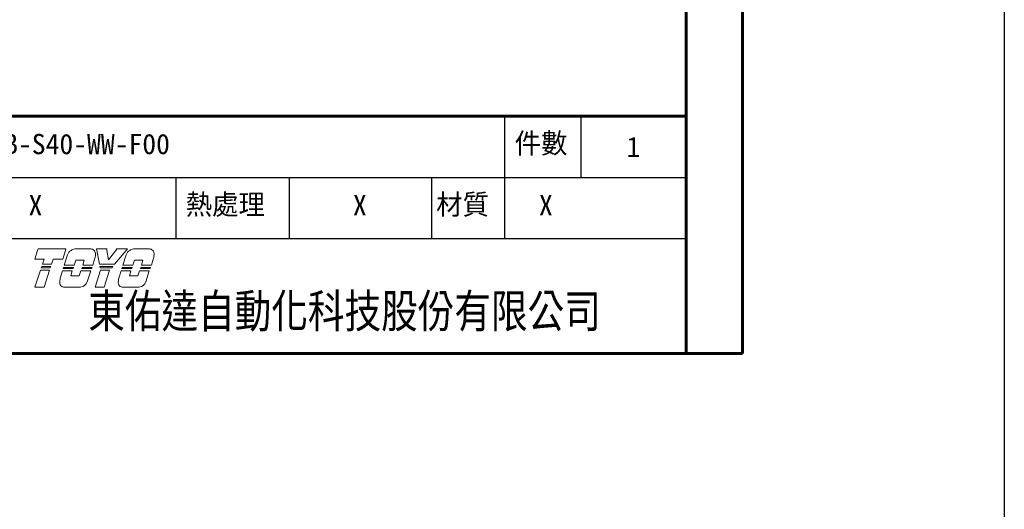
# Model space of a CAD drawing. Header units: inches. Extents: x 0 to 5766, y -2164 to 1330.
# Tile 172 of 217: x 4411 to 4664, y -58 to 68. Entities that reach past the tile are written whole.
import ezdxf
from ezdxf.enums import TextEntityAlignment as Align

# ---------------------------------------------------------------- set-up
doc = ezdxf.new("R2010")
doc.units = ezdxf.units.IN
doc.header["$MEASUREMENT"] = 0
doc.linetypes.add('SLD-實線', pattern=[0])
doc.layers.add('BORDER', color=7, linetype='Continuous')
doc.layers.add('圖框', color=7, linetype='SLD-實線')
doc.layers.add('可見 (ISO)', color=7, linetype='Continuous', lineweight=25)
doc.styles.add('SEACAD_arial_ttf', font='arial.ttf', dxfattribs={"height": 0.2})
doc.styles.add('標題欄', font='txt')

# ---------------------------------------------------------------- blocks, each defined once
blk = doc.blocks.new('A4橫')
at = {"layer": 'BORDER', "color": 123, "linetype": 'Continuous', "lineweight": 60, "ltscale": 25.4}
for p, q in [((4924.32, 1170.89), (4924.32, 1453.75)), ((4917.11, 1446.54), (4917.11, 1170.89)), ((4731.53, 1201.3), (4917.11, 1201.3)), ((4731.53, 1170.89), (4924.32, 1170.89))]:
    blk.add_line(p, q, dxfattribs=at)
at = {"layer": 'BORDER', "color": 60, "linetype": 'Continuous', "ltscale": 25.4}
for p, q in [((4893.83, 1193.45), (4893.83, 1201.3)), ((4903.63, 1193.45), (4903.63, 1201.3)), ((4731.53, 1193.45), (4917.11, 1193.45)), ((4851.67, 1185.61), (4851.67, 1193.45)), ((4866.22, 1185.61), (4866.22, 1193.45)), ((4884.49, 1185.61), (4884.49, 1193.45)), ((4893.83, 1185.61), (4893.83, 1193.45)), ((4731.53, 1185.61), (4917.11, 1185.61)), ((4731.53, 1170.89), (4917.11, 1170.89))]:
    blk.add_line(p, q, dxfattribs=at)
at = {"layer": '可見 (ISO)', "lineweight": 5}
for p, q in [((4833.54, 1182.99), (4833.9, 1184.11)), ((4833.96, 1184.29), (4833.9, 1184.11)), ((4833.96, 1184.29), (4837.55, 1184.29)), ((4837.49, 1184.11), (4837.13, 1182.99)), ((4837.49, 1184.11), (4837.55, 1184.29)), ((4838.69, 1184.29), (4840.74, 1184.29)), ((4841.48, 1184.29), (4841.51, 1184.11)), ((4841.48, 1184.29), (4842.78, 1184.29)), ((4841.84, 1182.32), (4841.51, 1184.11)), ((4842.81, 1184.11), (4842.78, 1184.29)), ((4842.81, 1184.11), (4842.99, 1182.9)), ((4842.99, 1182.9), (4843.94, 1184.11)), ((4845.27, 1184.11), (4843.79, 1182.32)), ((4844.08, 1184.29), (4843.94, 1184.11)), ((4844.08, 1184.29), (4845.42, 1184.29)), ((4845.27, 1184.11), (4845.42, 1184.29)), ((4846.21, 1184.29), (4848.26, 1184.29)), ((4834.75, 1182.99), (4833.54, 1182.99)), ((4834.53, 1182.32), (4834.75, 1182.99)), ((4835.91, 1182.99), (4835.7, 1182.32)), ((4837.13, 1182.99), (4835.91, 1182.99)), ((4837.33, 1182.23), (4837.75, 1183.52)), ((4838.81, 1182.84), (4838.61, 1182.23)), ((4839.9, 1182.84), (4838.81, 1182.84)), ((4839.71, 1182.23), (4839.9, 1182.84)), ((4841.22, 1182.96), (4840.99, 1182.23)), ((4844.85, 1182.23), (4845.27, 1183.52)), ((4846.32, 1182.84), (4846.13, 1182.23)), ((4847.42, 1182.84), (4846.32, 1182.84)), ((4847.23, 1182.23), (4847.42, 1182.84)), ((4848.74, 1182.96), (4848.51, 1182.23)), ((4833.57, 1179.4), (4834.26, 1181.56)), ((4834.26, 1181.56), (4835.43, 1181.56)), ((4834.38, 1181.87), (4834.43, 1182.03)), ((4835.54, 1181.87), (4834.38, 1181.87)), ((4834.43, 1182.03), (4835.59, 1182.03)), ((4835.7, 1182.32), (4834.53, 1182.32)), ((4835.43, 1181.56), (4834.73, 1179.4)), ((4835.59, 1182.03), (4835.54, 1181.87)), ((4836.8, 1180.53), (4837.1, 1181.47)), ((4837.1, 1181.47), (4838.36, 1181.47)), ((4837.2, 1181.78), (4837.25, 1181.93)), ((4838.46, 1181.78), (4837.2, 1181.78)), ((4837.25, 1181.93), (4838.51, 1181.93)), ((4838.61, 1182.23), (4837.33, 1182.23)), ((4838.36, 1181.47), (4838.17, 1180.86)), ((4838.51, 1181.93), (4838.46, 1181.78)), ((4839.26, 1180.86), (4839.46, 1181.47)), ((4839.46, 1181.47), (4840.72, 1181.47)), ((4839.58, 1181.78), (4839.63, 1181.93)), ((4840.84, 1181.78), (4839.58, 1181.78)), ((4839.63, 1181.93), (4840.89, 1181.93)), ((4840.99, 1182.23), (4839.71, 1182.23)), ((4840.72, 1181.47), (4840.28, 1180.09)), ((4840.89, 1181.93), (4840.84, 1181.78)), ((4841.29, 1179.4), (4841.99, 1181.56)), ((4843.79, 1182.32), (4841.84, 1182.32)), ((4841.93, 1181.87), (4841.9, 1182.03)), ((4841.9, 1182.03), (4843.56, 1182.03)), ((4843.43, 1181.87), (4841.93, 1181.87)), ((4841.99, 1181.56), (4843.15, 1181.56)), ((4843.15, 1181.56), (4842.46, 1179.4)), ((4843.56, 1182.03), (4843.43, 1181.87)), ((4844.32, 1180.53), (4844.62, 1181.47)), ((4844.62, 1181.47), (4845.88, 1181.47)), ((4844.72, 1181.78), (4844.77, 1181.93)), ((4845.98, 1181.78), (4844.72, 1181.78)), ((4844.77, 1181.93), (4846.03, 1181.93)), ((4846.13, 1182.23), (4844.85, 1182.23)), ((4845.88, 1181.47), (4845.69, 1180.86)), ((4846.03, 1181.93), (4845.98, 1181.78)), ((4846.78, 1180.86), (4846.98, 1181.47)), ((4846.98, 1181.47), (4848.24, 1181.47)), ((4847.1, 1181.78), (4847.15, 1181.93)), ((4848.36, 1181.78), (4847.1, 1181.78)), ((4847.15, 1181.93), (4848.41, 1181.93)), ((4848.51, 1182.23), (4847.23, 1182.23)), ((4848.24, 1181.47), (4847.8, 1180.09)), ((4848.41, 1181.93), (4848.36, 1181.78)), ((4838.17, 1180.86), (4839.26, 1180.86)), ((4845.69, 1180.86), (4846.78, 1180.86)), ((4834.73, 1179.4), (4833.57, 1179.4)), ((4839.42, 1179.37), (4837.38, 1179.37)), ((4842.46, 1179.4), (4841.29, 1179.4)), ((4846.94, 1179.37), (4844.9, 1179.37))]:
    blk.add_line(p, q, dxfattribs=at)
for centre, radius, start, end in [((4838.84, 1183.15), 1.15, 123.3001, 160.8894), ((4840.71, 1183.66), 0.631, 349.7215, 45.5037), ((4846.36, 1183.15), 1.15, 123.3001, 160.8894), ((4848.23, 1183.66), 0.631, 349.7215, 45.5037), ((4837.17, 1184.01), 4.19, 345.4024, 353.6243), ((4844.69, 1184.01), 4.19, 345.4024, 353.6243), ((4837.37, 1180), 0.631, 172.7215, 270.3361), ((4840.93, 1179.83), 4.19, 170.4732, 176.6243), ((4839.2, 1180.5), 1.15, 281.1769, 339.4117), ((4844.89, 1180), 0.631, 172.7215, 270.3361), ((4848.45, 1179.83), 4.19, 170.4732, 176.6243), ((4846.72, 1180.5), 1.15, 281.1769, 339.4117)]:
    blk.add_arc(centre, radius, start, end, dxfattribs=at)
for points, knots in [([(4838.2, 1184.11), (4838.26, 1184.15), (4838.33, 1184.18), (4838.49, 1184.25), (4838.59, 1184.28), (4838.69, 1184.29)], [0.7632588, 0.7632588, 0.7632588, 0.7632588, 0.8183582, 0.8183582, 0.8969132, 0.8969132, 0.8969132, 0.8969132]), ([(4841.15, 1184.11), (4841.1, 1184.16), (4841.03, 1184.21), (4840.88, 1184.27), (4840.81, 1184.29), (4840.74, 1184.29)], [0.3846511, 0.3846511, 0.3846511, 0.3846511, 0.4469665, 0.4469665, 0.5029651, 0.5029651, 0.5029651, 0.5029651]), ([(4845.72, 1184.11), (4845.78, 1184.15), (4845.85, 1184.18), (4846.01, 1184.25), (4846.11, 1184.28), (4846.21, 1184.29)], [0.7632591, 0.7632591, 0.7632591, 0.7632591, 0.8183584, 0.8183584, 0.8969135, 0.8969135, 0.8969135, 0.8969135]), ([(4848.67, 1184.11), (4848.61, 1184.16), (4848.55, 1184.21), (4848.4, 1184.27), (4848.33, 1184.29), (4848.26, 1184.29)], [0.3846512, 0.3846512, 0.3846512, 0.3846512, 0.4469719, 0.4469719, 0.5029651, 0.5029651, 0.5029651, 0.5029651])]:
    blk.add_open_spline(points, degree=3, knots=knots, dxfattribs=at)
at = {"layer": 'BORDER', "color": 7, "linetype": 'Continuous', "ltscale": 25.4, "style": 'SEACAD_arial_ttf', "width": 0.8}
blk.add_text('東佑達自動化科技股份有限公司', height=4.3037, dxfattribs=at).set_placement((4840.41, 1178.48), align=Align.TOP_LEFT)
at = {"layer": '圖框', "style": '標題欄'}
for s, p in [('件數', (4895.12, 1199.15)), ('熱處理', (4852.91, 1191.3)), ('材質', (4885.04, 1191.3))]:
    blk.add_text(s, height=2.605, dxfattribs=at).set_placement(p, align=Align.TOP_LEFT)

msp = doc.modelspace()

# ---------------------------------------------------------------- linework, layer by layer
at = {"color": 4}
msp.add_lwpolyline([(4143.887, 611.783), (4663.887, 611.783), (4663.887, -2164.217), (4143.887, -2164.217)], close=True, dxfattribs=at)

# ---------------------------------------------------------------- block references
at = {"xscale": 2, "yscale": 2, "zscale": 2}
msp.add_blockref('A4橫', (-5251.97, -2359.857), dxfattribs=at)

# ---------------------------------------------------------------- texts
at = {"layer": '圖框', "color": 1, "style": '標題欄'}
for s, height, p in [('CHS2B-S40-WW-F00', 5.21053, (4393.086, 38.233)), ('1', 5.211, (4566.945, 37.471)), ('X', 5.211, (4413.519, 22.538)), ('X', 5.211, (4496.75, 22.538)), ('X', 5.211, (4544.482, 22.538))]:
    msp.add_text(s, height=height, dxfattribs=at).set_placement(p, align=Align.TOP_LEFT)

doc.saveas('drawing.dxf')
